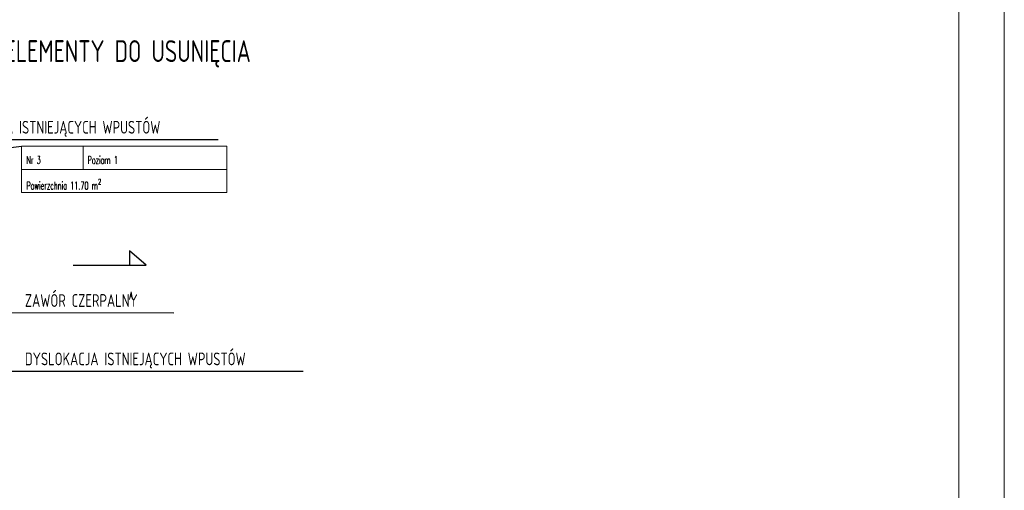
# Model space of a CAD drawing. Header units: millimetres. Extents: x 19887 to 192597, y -14203 to 39042.
# Tile 141 of 256: x 41738 to 44442, y -8894 to -7601. Entities that reach past the tile are written whole.
import ezdxf
from ezdxf import colors
from ezdxf.entities.mleader import LeaderData, LeaderLine
from ezdxf.math import Vec2, Vec3

# ---------------------------------------------------------------- set-up
doc = ezdxf.new("R2010")
doc.units = ezdxf.units.MM
doc.linetypes.add('2', pattern=[0.9, 0.6, -0.3])
for name, color, linetype, lineweight in [('A_DBA-PISY', 6, 'Continuous', 20), ('Schody', 252, 'Continuous', 5), ('Tabela', 1, 'Continuous', 0)]:
    doc.layers.add(name, color=color, linetype=linetype, lineweight=lineweight)
doc.layers.add('A_OPISY', color=6, linetype='Continuous')
doc.layers.add('Osie przekroj', color=252, linetype='Continuous')
doc.styles.add('DIN', font='txt')
doc.styles.add('ROMANS', font='romans.shx', dxfattribs={"width": 0.6})
doc.styles.get("Standard").update_dxf_attribs({"font": 'arial.ttf'})

# ---------------------------------------------------------------- blocks, each defined once
blk = doc.blocks.new('G$CF5E15B28')
at = {"layer": 'Osie przekroj', "color": 253}
for p, q in [((4055, -2563.3, 0), (4023.1, -2535.8, 0)), ((4023.1, -2535.8, 0), (4023.1, -2563.3, 0)), ((3915.7, -2563.3, 0), (4055, -2563.3, 0))]:
    blk.add_line(p, q, dxfattribs=at)
at = {"layer": 'Tabela', "color": 253, "elevation": 0}
blk.add_lwpolyline([(3817, -2336.4), (4209, -2336.4), (4209, -2424.5), (3817, -2424.5)], close=True, dxfattribs=at)
for points in [[(3934.6, -2336.4), (3934.6, -2380.5)], [(3817, -2380.5), (4209, -2380.5)]]:
    blk.add_lwpolyline(points, dxfattribs=at)
at = {"layer": 'Osie przekroj', "color": 253, "insert": (4022.6, -2613.7, 0), "char_height": 15, "width": 461.798, "attachment_point": 1, "style": 'ROMANS'}
blk.add_mtext('A', dxfattribs=at)
at = {"layer": 'Tabela', "color": 253, "char_height": 15, "width": 61580.813, "attachment_point": 1, "style": 'ROMANS'}
for s, insert in [('Nr 3', (3826.6, -2355.1, 0)), ('Poziom 1', (3943.1, -2355.1, 0)), ('\\A1;Powierzchnia 11.70 m{\\H0.7x;\\S2^ ;}', (3826.6, -2398.8, 0))]:
    blk.add_mtext(s, dxfattribs=dict(at, insert=insert))
at = {"layer": 'Schody', "color": 253}
ml = blk.add_multileader_mtext('Standard', dxfattribs=at)
ml.set_content('', color=253)
ml.set_leader_properties()
ml.build(insert=Vec2(0, 0))
ml.multileader.update_dxf_attribs({"text_top_attachment_type": 0, "text_bottom_attachment_type": 0, "dogleg_length": 0.8, "arrow_head_size": 20})
ctx = ml.context
ctx.base_point, ctx.char_height, ctx.arrow_head_size, ctx.landing_gap_size, ctx.plane_origin, ctx.plane_x_axis, ctx.plane_y_axis = Vec3(3817.8, -2336.4, 0), 0.4, 20, 0.2, Vec3(4573.9, -2714.8, 0), Vec3(1, 0, 0), Vec3(0, 1, 0)
ctx.attachment_type = 2
notes = []
notes.append((ctx, [(1, (1, 1, 0), (3817, -2336.4, 0), (1, 0, 0), 0.8, [(0, [(3337.1, -2396.5, 0)], 256, [])])]))
ctx.mtext.insert, ctx.mtext.text_direction, ctx.mtext.flow_direction = Vec3(3818, -2336.4, 0), Vec3(1, 0, 0), 5
for ctx, leaders in notes:
    for number, flags, end, landing, length, lines in leaders:
        leader = LeaderData()
        leader.index, (leader.has_last_leader_line, leader.has_dogleg_vector, leader.attachment_direction) = number, flags
        leader.last_leader_point, leader.dogleg_vector, leader.dogleg_length = Vec3(end), Vec3(landing), length
        for number, points, colour, breaks in lines:
            line = LeaderLine()
            line.index, line.vertices, line.color, line.breaks = number, Vec3.list(points), colors.encode_raw_color(colour), breaks
            leader.lines.append(line)
        ctx.leaders.append(leader)

msp = doc.modelspace()

# ---------------------------------------------------------------- linework, layer by layer
at = {"layer": 'A_OPISY', "elevation": 0}
for points in [[(42283.2, -7931.8), (41508.8, -7931.8)], [(42161.4, -8407.5), (41113.6, -8406.6)], [(42516.8, -8568.2), (41604.6, -8568.2)]]:
    msp.add_lwpolyline(points, dxfattribs=at)
at = {"layer": 'Tabela'}
for points in [[(33941.5, -11810.4), (44441.5, -11810.4), (44441.5, -4385.4), (33941.5, -4385.4)], [(34441.5, -11685.4), (44316.5, -11685.4), (44316.5, -4510.4), (34441.5, -4510.4)]]:
    msp.add_lwpolyline(points, close=True, dxfattribs=at)

# ---------------------------------------------------------------- block references
at = {"xscale": 1.44, "yscale": 1.44, "zscale": 1.44}
msp.add_blockref('G$CF5E15B28', (36246.3, -4584.8, 0), dxfattribs=at)

# ---------------------------------------------------------------- texts
at = {"layer": 'A_DBA-PISY', "linetype": '2', "ltscale": 100, "width": 4622.48, "attachment_point": 1, "style": 'DIN'}
for s, insert, char_height in [('\\pxsm0.5;{\\W0.75; - ISTNIEJĄCE WPUSTY DO WYMIANY ^I^I^I^I^I-47szt.\\P\\P^I^I         DO PRZESUNIĘCIA ^I^I^I^I-2szt.\\P\\P^I^I^I   DO USUNIĘCIA ^I^I^I^I^I-1szt.}', (41610.7, -7199), 60), ('\\pxsm0.5;{\\W0.75; - ELEMENTY DO USUNIĘCIA}', (41612.9, -7657.8, 0), 60), ('\\pxsm0.5;{\\W0.75;DYSLOKACJA ISTNIEJĄCYCH WPUSTÓW}', (41518.1, -7879.4, 0), 35), ('\\pxsm0.5;{\\W0.75;ZAWÓR CZERPALNY}', (41752.3, -8355.3, 0), 35), ('\\pxsm0.5;{\\W0.75;DYSLOKACJA ISTNIEJĄCYCH WPUSTÓW}', (41752.3, -8515.7, 0), 35)]:
    msp.add_mtext(s, dxfattribs=dict(at, insert=insert, char_height=char_height))

doc.saveas('drawing.dxf')
